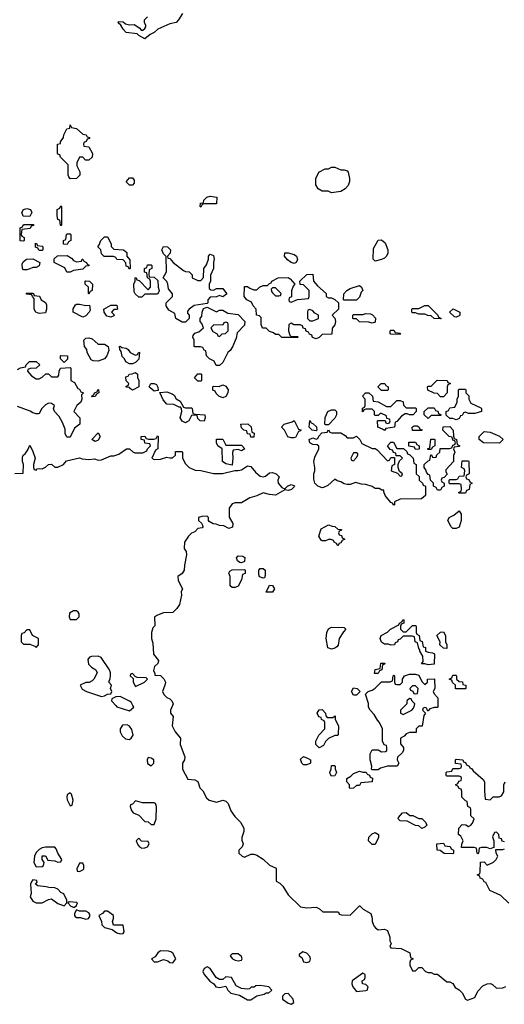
# Model space of a CAD drawing. Header units: inches. Extents: x 2701323 to 2964515, y 494916 to 722124.
# Tile 255 of 256: x 2822605 to 2825720, y 598078 to 604411. Entities that reach past the tile are written whole.
import ezdxf

# ---------------------------------------------------------------- set-up
doc = ezdxf.new("R2010")
doc.units = ezdxf.units.IN
doc.header["$MEASUREMENT"] = 0
doc.layers.add('C8529', color=7, linetype='Continuous')
doc.layers.add('C8620', color=7, linetype='Continuous')

msp = doc.modelspace()

# ---------------------------------------------------------------- linework, layer by layer
at = {"layer": 'C8529', "color": 2, "elevation": 2}
for points in [[(2823222.4, 600000), (2823230, 599992), (2823310, 599966), (2823338, 599990), (2823332.2, 600000)], [(2823587.5, 600000), (2823574, 599970), (2823574, 599950), (2823592, 599930), (2823584.7, 599870), (2823604.7, 599830), (2823638, 599790), (2823636, 599750), (2823666, 599670), (2823664.7, 599650), (2823652, 599630), (2823652, 599590), (2823686.4, 599526.4), (2823730, 599522), (2823750, 599512), (2823762, 599470), (2823782, 599450), (2823805.4, 599405.4), (2823822, 599390), (2823870, 599378), (2823910, 599391), (2823930, 599384.7), (2823944.7, 599370), (2823962, 599322), (2823986.8, 599286.8), (2824024.7, 599250), (2824044.7, 599210), (2824044.7, 599190), (2824032, 599150), (2824032.7, 599132.7), (2824042, 599110), (2824034, 599090), (2824014, 599070), (2824014, 599050), (2824034, 599030), (2824050, 599024.7), (2824090, 599044.7), (2824110, 599044.7), (2824130, 599038), (2824170, 599011.3), (2824210, 598972), (2824252.7, 598952.7), (2824254, 598870), (2824276.9, 598856.9), (2824296.9, 598836.9), (2824330, 598782), (2824410, 598704.7), (2824450, 598698), (2824510, 598702), (2824532.7, 598692.7), (2824552.7, 598672.7), (2824647.3, 598672.7), (2824654, 598670), (2824658, 598658), (2824672.7, 598652.7), (2824728.4, 598651.6), (2824788.4, 598711.6), (2824791.6, 598711.6), (2824814, 598690), (2824862, 598662), (2824871.1, 598631.1), (2824871.3, 598610), (2824882, 598582), (2824892, 598570), (2824910, 598558), (2824950, 598562), (2824970, 598552), (2824984.7, 598510), (2824985.4, 598485.4), (2824992, 598470), (2824984.7, 598450), (2824990, 598442), (2825056.9, 598436.9), (2825114, 598410), (2825118, 598378), (2825134, 598370), (2825118, 598362), (2825114, 598350), (2825114, 598330), (2825130, 598294), (2825150, 598294), (2825170, 598314), (2825190, 598314), (2825214, 598290), (2825230, 598282), (2825250, 598282), (2825270, 598272), (2825290, 598271.3), (2825350, 598222), (2825370, 598222), (2825390, 598212), (2825405.4, 598185.4), (2825430, 598172), (2825450, 598152), (2825471.6, 598111.6), (2825484.7, 598104.7), (2825530, 598122), (2825550, 598162), (2825583.2, 598196.8), (2825609.3, 598210.7), (2825631, 598211), (2825645.4, 598205.4), (2825670, 598182), (2825710, 598184.7), (2825730, 598192)], [(2825294, 600000), (2825294, 599990), (2825290, 599986), (2825270, 599986), (2825242, 599978), (2825230, 599966), (2825226, 599966), (2825222, 599982), (2825210, 599986), (2825198, 599982), (2825194, 599970), (2825214, 599950), (2825203.6, 599936.4), (2825192.7, 599867.3), (2825170, 599866), (2825154, 599850), (2825152.7, 599827.3), (2825110, 599826), (2825090, 599818), (2825076.9, 599803.1), (2825054, 599790), (2825052.7, 599752.7), (2825072, 599730), (2825072, 599710), (2825063.6, 599696.4), (2825032.7, 599667.3), (2825032, 599650), (2825042, 599630), (2825032, 599610), (2824970, 599608.7), (2824923.6, 599596.4), (2824910, 599586), (2824870, 599586), (2824866, 599590), (2824868, 599610), (2824858, 599650), (2824858, 599690), (2824870, 599714), (2824910, 599714), (2824930, 599702), (2824956.4, 599703.6), (2824966, 599710), (2824966, 599730), (2824962, 599742), (2824947.3, 599747.3), (2824938, 599770), (2824938, 599850), (2824918, 599890), (2824904.7, 599904.7), (2824883.1, 599943.1), (2824858, 599970), (2824848, 599990), (2824847.7, 600000)], [(2825084, 600000), (2825054, 599970), (2825054, 599950), (2825070, 599942), (2825126, 599970), (2825136.4, 599983.6), (2825142.4, 600000)], [(2825722, 599122), (2825707.3, 599127.3), (2825702, 599142), (2825687.3, 599147.3), (2825686, 599170), (2825670, 599186), (2825658, 599182), (2825644.7, 599155.3), (2825654, 599130), (2825654, 599086), (2825630, 599078), (2825607.3, 599087.3), (2825572.7, 599087.3), (2825558, 599082), (2825554, 599050), (2825550, 599046), (2825546, 599050), (2825542, 599082), (2825527.3, 599087.3), (2825446, 599086), (2825447.3, 599107.3), (2825455.3, 599130), (2825440.4, 599160.4), (2825426, 599170), (2825428.4, 599211.6), (2825450, 599234), (2825472, 599232), (2825490, 599222), (2825506, 599230), (2825516.4, 599243.6), (2825526, 599270), (2825506, 599290), (2825506, 599330), (2825502, 599342), (2825486, 599350), (2825482, 599382), (2825470, 599386), (2825448, 599410), (2825447.3, 599447.3), (2825442, 599462), (2825430, 599466), (2825422, 599482), (2825406, 599490), (2825422, 599498), (2825427.3, 599512.7), (2825442, 599518), (2825446, 599530), (2825442, 599542), (2825430, 599546), (2825350, 599546), (2825346, 599550), (2825346, 599570), (2825350, 599574), (2825382, 599578), (2825390, 599594), (2825430, 599594), (2825442, 599598), (2825446, 599610), (2825442, 599622), (2825407.3, 599627.3), (2825406, 599650), (2825410, 599654), (2825454, 599650), (2825458, 599638), (2825470, 599634), (2825478, 599618), (2825494, 599610), (2825498, 599598), (2825510, 599594), (2825519.6, 599579.6), (2825583.6, 599523.6), (2825594, 599510), (2825592, 599450), (2825598, 599398), (2825630, 599394), (2825648.4, 599411.6), (2825687.3, 599412.7), (2825702, 599418), (2825716.4, 599443.6), (2825718, 599490), (2825726, 599510)], [(2825750, 598728.7), (2825698, 598778), (2825628, 598810), (2825602, 598862), (2825590, 598866), (2825582, 598882), (2825566, 598890), (2825562, 598902), (2825546, 598910), (2825562, 598918), (2825566, 598930), (2825567.3, 598992.7), (2825590, 598994), (2825610, 598974), (2825650, 598992), (2825668, 599010), (2825678, 599030), (2825668, 599050), (2825666, 599074), (2825710, 599074), (2825722, 599078)]]:
    msp.add_lwpolyline(points, dxfattribs=at)
for points in [[(2824582, 599922), (2824618, 599922), (2824632.7, 599932.7), (2824632, 599910), (2824654, 599870), (2824652.7, 599812.7), (2824650, 599806), (2824630, 599806), (2824590, 599788), (2824571.1, 599768.9), (2824558, 599742), (2824530, 599728), (2824509, 599749), (2824508.9, 599771.1), (2824528, 599810), (2824566, 599850), (2824566, 599890), (2824562, 599902), (2824546, 599910), (2824542, 599922), (2824527.3, 599927.3), (2824518, 599950), (2824530, 599972), (2824550, 599974), (2824571.6, 599951.6), (2824572.7, 599932.7)], [(2823296.5, 599876.5), (2823266, 599874), (2823251.3, 599850), (2823251, 599830), (2823264.5, 599804.5), (2823284.5, 599784.5), (2823310, 599781), (2823322, 599790), (2823333.2, 599810), (2823324.7, 599844.7), (2823310, 599868)], [(2823430, 599666), (2823424.7, 599650), (2823426, 599626), (2823450, 599612), (2823468, 599630), (2823468, 599650), (2823450, 599662)], [(2824430, 599618), (2824418, 599630), (2824410, 599654), (2824430, 599672), (2824459.6, 599659.6), (2824474, 599650), (2824474, 599630), (2824470, 599626), (2824450, 599618)], [(2824610, 599546), (2824600.4, 599560.4), (2824598, 599570), (2824607.3, 599592.7), (2824610, 599614), (2824630, 599614), (2824632, 599610), (2824632.7, 599592.7), (2824642, 599570), (2824630, 599548)], [(2824810, 599572), (2824832, 599572), (2824838, 599558), (2824852.7, 599552.7), (2824858, 599538), (2824872.7, 599532.7), (2824871.3, 599508.7), (2824798, 599502), (2824790, 599486), (2824770, 599486), (2824750, 599468), (2824730, 599466), (2824726, 599470), (2824726, 599490), (2824708, 599510), (2824708.9, 599531.1), (2824734.6, 599545.4), (2824750, 599562), (2824790, 599578)], [(2822930, 599438), (2822910, 599426), (2822906.8, 599410), (2822910, 599394), (2822930, 599354), (2822942, 599358), (2822948, 599390), (2822938, 599430)], [(2823350, 599386), (2823330, 599366), (2823318, 599362), (2823314, 599350), (2823323.6, 599323.6), (2823334, 599310), (2823370, 599294), (2823410, 599254), (2823431.3, 599251.3), (2823450, 599234), (2823470, 599234), (2823482, 599270), (2823484, 599350), (2823478, 599370), (2823470, 599374), (2823394, 599374)], [(2825170, 599274), (2825190, 599274), (2825214, 599250), (2825222, 599230), (2825210, 599218), (2825190, 599208), (2825170, 599226), (2825150, 599228), (2825096.4, 599256.4), (2825050, 599258), (2825038, 599270), (2825040.4, 599279.6), (2825066, 599310), (2825090, 599312), (2825112.7, 599292.7), (2825131.6, 599291.6)], [(2824870, 599106), (2824848, 599130), (2824850, 599154), (2824870, 599174), (2824890, 599182), (2824911.3, 599170), (2824911.3, 599150), (2824890, 599106)], [(2823370, 599146), (2823354, 599130), (2823363.6, 599103.6), (2823374, 599090), (2823390, 599082), (2823410, 599084.7), (2823426, 599090), (2823438, 599110), (2823430, 599126), (2823388, 599128)], [(2825390, 599046), (2825332.7, 599047.3), (2825307.3, 599067.3), (2825288.4, 599068.4), (2825286, 599110), (2825330, 599114), (2825338, 599098), (2825372.7, 599092.7), (2825378, 599078), (2825394, 599070), (2825394, 599050)], [(2822770, 599088.7), (2822750, 599084), (2822730, 599074), (2822710, 599055.3), (2822698.8, 599030), (2822694.8, 598990), (2822710, 598962), (2822750, 598964.7), (2822758, 598970), (2822762, 598990), (2822748.7, 599010), (2822750, 599032), (2822770, 599032), (2822786, 599006), (2822830, 599000.7), (2822850, 598991.3), (2822870, 598994), (2822875.3, 599010), (2822849.3, 599049.3), (2822839, 599079), (2822830, 599088)], [(2823010, 598986), (2822990, 598986), (2822972, 598950), (2822974, 598934), (2822990, 598932), (2823010, 598942), (2823018, 598950), (2823018, 598970)], [(2822690, 598878), (2822682, 598870), (2822674, 598850), (2822678, 598790), (2822671.3, 598770), (2822690, 598741), (2822710, 598731), (2822750, 598731), (2822790, 598751.3), (2822810, 598756), (2822850, 598726.8), (2822890, 598712), (2822908, 598730), (2822907.3, 598747.3), (2822888.4, 598788.4), (2822870, 598798), (2822850, 598818), (2822830, 598828), (2822791.6, 598828.4), (2822774.6, 598834.6), (2822720.4, 598840.4), (2822706, 598850), (2822716.4, 598863.6), (2822714.6, 598874.6)], [(2822922, 598738), (2822914, 598730), (2822934, 598710), (2822950, 598702), (2822958, 598702), (2822970, 598714), (2822975.3, 598730), (2822972.5, 598732.5)], [(2822970, 598686), (2822958, 598662), (2822956, 598650), (2822962, 598642), (2822970, 598636), (2822995.3, 598635.3), (2823030, 598624.7), (2823046, 598630), (2823056.4, 598643.6), (2823056.4, 598656.4), (2823050, 598666), (2823030, 598678), (2822990, 598678)], [(2823170, 598678), (2823150, 598678), (2823136.9, 598663.1), (2823114, 598650), (2823131.1, 598611.1), (2823132, 598590), (2823150, 598572), (2823199.6, 598559.6), (2823230, 598538), (2823250, 598532), (2823270, 598534), (2823275.3, 598544.7), (2823270, 598586), (2823207.3, 598587.3), (2823202, 598610), (2823208.7, 598630), (2823208, 598650)], [(2823510, 598422), (2823492, 598410), (2823476, 598384), (2823452, 598370), (2823470, 598352), (2823490, 598352), (2823530, 598366), (2823557.3, 598357.3), (2823570, 598346), (2823590, 598344.7), (2823608.7, 598370), (2823590, 598406), (2823576.4, 598416.4), (2823560.4, 598420.4)], [(2824424.7, 598415.3), (2824402, 598398), (2824402, 598390), (2824418, 598378), (2824430, 598352), (2824450, 598346), (2824470, 598354), (2824475.3, 598370), (2824470, 598386), (2824450, 598408)], [(2824010, 598402), (2823970, 598402), (2823958, 598390), (2823972, 598370), (2823990, 598362.8), (2824010, 598358), (2824030, 598362), (2824034, 598370), (2824030, 598386)], [(2823810, 598318), (2823791.6, 598308.4), (2823782, 598290), (2823791.3, 598270), (2823827.1, 598227.1), (2823852, 598210), (2823864.7, 598190), (2823890, 598186), (2823930, 598194), (2823942, 598170), (2823962, 598150), (2824017.3, 598137.3), (2824070, 598106), (2824090, 598106), (2824130, 598132), (2824176.4, 598143.6), (2824188.4, 598151.6), (2824207.3, 598152.7), (2824226, 598170), (2824206, 598190), (2824150, 598198), (2824123.6, 598196.4), (2824111.6, 598188.4), (2824092.7, 598187.3), (2824082, 598178), (2824070, 598175.3), (2824030, 598179), (2823996.4, 598196.4), (2823966, 598250), (2823930, 598255.3), (2823910, 598238), (2823890, 598238), (2823868, 598250), (2823828.4, 598308.4)], [(2824810, 598278), (2824742, 598230), (2824741, 598210), (2824746.8, 598190), (2824770, 598161), (2824830, 598166), (2824838, 598170), (2824846, 598190), (2824830, 598206), (2824808, 598210), (2824806, 598230), (2824822, 598238), (2824826, 598250), (2824826, 598270)], [(2824330, 598148), (2824310, 598146), (2824294, 598130), (2824294, 598110), (2824330, 598084.7), (2824350, 598078), (2824368, 598090), (2824362, 598110)]]:
    msp.add_lwpolyline(points, close=True, dxfattribs=at)
at = {"layer": 'C8620', "color": 2, "elevation": 2}
for points in [[(2823650.8, 604450), (2823626, 604410), (2823610, 604394), (2823570, 604384), (2823492, 604350), (2823470, 604328), (2823443.6, 604316.4), (2823410, 604288.7), (2823370, 604308.7), (2823359, 604319), (2823289.4, 604329.4), (2823269, 604350), (2823255.3, 604375.3), (2823238, 604390), (2823240.4, 604399.6), (2823270, 604398), (2823285.4, 604385.4), (2823310, 604378), (2823339.6, 604379.6), (2823376.9, 604356.9), (2823384.7, 604344.7), (2823396.4, 604343.6), (2823410, 604354), (2823415.3, 604364.7), (2823415.3, 604375.3), (2823406, 604390), (2823406, 604410), (2823426, 604430)], [(2822590, 602162), (2822610, 602172), (2822642, 602178), (2822646, 602190), (2822668.4, 602211.6), (2822711.6, 602211.6), (2822734, 602190), (2822711.3, 602168.7), (2822672.7, 602167.3), (2822658, 602162), (2822654, 602150), (2822679.6, 602119.6), (2822710, 602102), (2822730, 602102), (2822750, 602112), (2822772.7, 602132.7), (2822790, 602134), (2822810, 602114), (2822850, 602114), (2822856.4, 602123.6), (2822858, 602150), (2822866, 602170), (2822930, 602174), (2822934, 602170), (2822934, 602090), (2822956.9, 602076.9), (2822978, 602038), (2822990, 602034), (2822998, 602018), (2823014, 602010), (2823002, 601998), (2823004.7, 601970), (2822998, 601950), (2822972, 601930), (2822952, 601890), (2822990.8, 601850.8), (2822991.3, 601810), (2822956.9, 601783.1), (2822930, 601726), (2822910, 601726), (2822906, 601730), (2822898, 601750), (2822896.4, 601776.4), (2822880.2, 601820.2), (2822858.6, 601858.6), (2822828.7, 601890), (2822822, 601910), (2822828, 601930), (2822810, 601942), (2822790, 601944), (2822770, 601934), (2822746, 601910), (2822730, 601878), (2822723.6, 601876.4), (2822710, 601875.3), (2822690, 601882), (2822672.9, 601892.9), (2822590, 601922)], [(2822572.7, 601492.7), (2822626, 601494), (2822628.7, 601550), (2822622, 601570), (2822623.1, 601596.9), (2822628, 601610), (2822640.4, 601619.6), (2822656.4, 601643.6), (2822670, 601674), (2822690, 601634), (2822704.7, 601590), (2822694, 601550), (2822694, 601530), (2822698, 601518), (2822710, 601514), (2822718, 601522), (2822730, 601524.7), (2822750, 601522), (2822770, 601532), (2822790, 601551), (2822810, 601551.3), (2822830, 601532), (2822850, 601532), (2822886, 601550), (2822906, 601574), (2822990, 601592), (2823006.4, 601586.4), (2823050, 601582.8), (2823085.4, 601585.4), (2823110, 601578), (2823130, 601581), (2823190, 601604.7), (2823210, 601604.7), (2823243.1, 601616.9), (2823291.6, 601651.6), (2823311.6, 601651.6), (2823331.6, 601631.6), (2823345.4, 601625.4), (2823395.3, 601624.7), (2823422, 601638), (2823426, 601650), (2823446, 601670), (2823442, 601682), (2823410, 601688), (2823406, 601706), (2823386, 601710), (2823386, 601730), (2823410, 601732), (2823418, 601718), (2823432.7, 601712.7), (2823467.3, 601712.7), (2823482, 601718), (2823490, 601734), (2823494, 601730), (2823492, 601650), (2823478, 601642), (2823454, 601590), (2823470, 601582), (2823510, 601584.7), (2823550, 601598), (2823570, 601592), (2823587.3, 601592.7), (2823606, 601610), (2823607.3, 601632.7), (2823647.3, 601632.7), (2823652, 601630), (2823652, 601590), (2823670, 601554), (2823694, 601530), (2823732.7, 601512.7), (2823770, 601511.3), (2823850, 601491.3), (2823908.4, 601491.6), (2823988, 601512), (2824010, 601511), (2824030, 601516), (2824070, 601541), (2824090, 601538), (2824119.8, 601499.8), (2824150, 601476), (2824170, 601471), (2824184.7, 601475.3), (2824210, 601496), (2824230, 601498), (2824254, 601490), (2824272, 601470), (2824264.7, 601450), (2824266, 601430), (2824290, 601402), (2824310, 601394), (2824326, 601410), (2824350, 601422), (2824372, 601412), (2824370, 601406), (2824351.6, 601388.4), (2824330, 601382), (2824310, 601388), (2824250, 601353.2), (2824210, 601356), (2824170, 601368.7), (2824130, 601349), (2824083.5, 601336.5), (2824030, 601304), (2823990, 601304), (2823970, 601298), (2823951.3, 601270), (2823951.6, 601211.6), (2823974, 601170), (2823972.7, 601147.3), (2823950, 601138), (2823916.4, 601156.4), (2823890, 601158), (2823867.3, 601167.3), (2823848.4, 601168.4), (2823823.1, 601183.1), (2823818, 601190), (2823818, 601210), (2823810, 601218), (2823776.4, 601216.4), (2823754, 601210), (2823754, 601190), (2823772.7, 601172.7), (2823779.6, 601159.6), (2823782, 601150), (2823778, 601142), (2823750, 601138), (2823730, 601118), (2823710, 601108), (2823690, 601088), (2823664.7, 601050), (2823662, 601010), (2823674, 600990), (2823678, 600970), (2823663.6, 600903.6), (2823662, 600870), (2823650, 600848), (2823622, 600830), (2823623.6, 600803.6), (2823651.3, 600750), (2823642, 600730), (2823644.7, 600710), (2823631.3, 600650), (2823615.3, 600624.7), (2823590, 600598), (2823530, 600595.3), (2823490, 600582), (2823472, 600570), (2823472.7, 600512.7), (2823461, 600499), (2823451.3, 600470), (2823452, 600430), (2823459.8, 600399.8), (2823464.7, 600330), (2823496, 600290), (2823492, 600270), (2823472, 600250), (2823464.7, 600224.7), (2823474, 600206), (2823474, 600194), (2823510, 600192), (2823530.9, 600170.9), (2823541, 600150), (2823538, 600130), (2823522, 600090), (2823532, 600070), (2823550, 600052), (2823570, 600042), (2823582, 600030), (2823592, 600010), (2823587.5, 600000)], [(2824847.7, 600000), (2824847.3, 600012.7), (2824827.3, 600072.7), (2824846, 600090), (2824870, 600098), (2824890, 600111.3), (2824930, 600152), (2824987.3, 600152.7), (2825002, 600158), (2825006, 600190), (2825010, 600194), (2825014, 600190), (2825014, 600150), (2825018, 600138), (2825030, 600134), (2825050, 600134), (2825066, 600150), (2825066, 600170), (2825078, 600190), (2825110, 600201), (2825150, 600202), (2825170, 600194), (2825190, 600154), (2825210, 600134), (2825226, 600150), (2825226, 600170), (2825271.6, 600171.6), (2825274, 600110), (2825262, 600090), (2825270, 600074), (2825294, 600050), (2825294, 600000)], [(2823332.2, 600000), (2823320.4, 600020.4), (2823310, 600028), (2823250, 600058), (2823223.6, 600056.4), (2823198, 600042), (2823194, 600030), (2823222.4, 600000)], [(2825142.4, 600000), (2825146, 600010), (2825127.3, 600027.3), (2825122, 600042), (2825110, 600046), (2825094, 600030), (2825094, 600010), (2825084, 600000)]]:
    msp.add_lwpolyline(points, dxfattribs=at)
for points in [[(2823050, 603508), (2823028.4, 603508.4), (2823010, 603526), (2822990, 603526), (2822972, 603490), (2822972, 603470), (2822991.6, 603431.6), (2822992, 603410), (2822970, 603388.7), (2822930, 603388), (2822920.2, 603400.2), (2822915.3, 603410), (2822916.4, 603476.4), (2822867.3, 603527.3), (2822862, 603542), (2822850, 603546), (2822847.3, 603552.7), (2822848, 603610), (2822866, 603614), (2822866, 603626), (2822887.3, 603652.7), (2822888, 603670), (2822908, 603710), (2822926, 603714), (2822930, 603734), (2822938, 603718), (2822970, 603712), (2823010, 603674), (2823031.3, 603671.3), (2823038, 603658), (2823052.7, 603652.7), (2823052.7, 603647.3), (2823038, 603642), (2823032.7, 603627.3), (2823018, 603622), (2823014, 603610), (2823018, 603598), (2823050, 603594), (2823072, 603550), (2823070, 603526)], [(2824670, 603444.7), (2824690, 603444.7), (2824710, 603438), (2824716, 603430), (2824726, 603390), (2824724.7, 603370), (2824716, 603344), (2824696.9, 603323.1), (2824670, 603306), (2824610, 603298), (2824587.3, 603307.3), (2824548.9, 603308.9), (2824523.1, 603323.1), (2824508.9, 603348.9), (2824508.7, 603390), (2824528.9, 603431.1), (2824568.9, 603451.1), (2824590, 603452), (2824610, 603462), (2824630, 603462)], [(2823310, 603346), (2823288.4, 603368.4), (2823310, 603394), (2823330, 603394), (2823339.6, 603379.6), (2823339.6, 603360.4), (2823330, 603346)], [(2823870, 603226), (2823792.7, 603227.3), (2823778, 603222), (2823770, 603206), (2823766, 603210), (2823768, 603230), (2823786, 603234), (2823788, 603250), (2823808, 603270), (2823830, 603276), (2823872, 603270)], [(2822670, 603146), (2822627.3, 603147.3), (2822618, 603170), (2822628.7, 603190), (2822650, 603196), (2822674, 603190), (2822682, 603170)], [(2822870, 603086), (2822866, 603090), (2822862, 603122), (2822850, 603126), (2822846, 603150), (2822846, 603190), (2822862, 603198), (2822870, 603214), (2822874, 603210), (2822874, 603090)], [(2822630, 602986), (2822608.4, 602988.4), (2822607.3, 603072.7), (2822622, 603078), (2822630, 603094), (2822692.7, 603092.7), (2822692.7, 603087.3), (2822678, 603082), (2822671.6, 603068.4), (2822618, 603062), (2822614, 603030), (2822618, 603018), (2822634, 603010), (2822634, 602990)], [(2822910, 602966), (2822887.3, 602967.3), (2822886, 602990), (2822902, 602998), (2822906, 603030), (2822910, 603034), (2822930, 603034), (2822934, 603030), (2822934, 602990), (2822918, 602982)], [(2822730, 602926), (2822722, 602942), (2822707.3, 602947.3), (2822707.3, 602972.7), (2822714, 602970), (2822718, 602958), (2822750, 602954), (2822754, 602950), (2822754, 602930), (2822750, 602926)], [(2823310, 602806), (2823302, 602822), (2823290, 602826), (2823287.3, 602847.3), (2823270, 602866), (2823228.4, 602868.4), (2823222, 602882), (2823207.3, 602887.3), (2823148.4, 602888.4), (2823130, 602906), (2823126, 602930), (2823106, 602950), (2823116.4, 602963.6), (2823126, 602990), (2823150, 603014), (2823170, 603014), (2823192, 602970), (2823192.7, 602952.7), (2823210, 602934), (2823271.6, 602931.6), (2823292.7, 602912.7), (2823294, 602890), (2823312.7, 602867.3), (2823314, 602810)], [(2824890, 602858), (2824878, 602870), (2824880.4, 602939.6), (2824910, 602992), (2824930, 602994), (2824955.3, 602975.3), (2824971.3, 602930), (2824971, 602910), (2824962, 602890), (2824950, 602878), (2824930, 602868)], [(2823750, 602734), (2823770, 602734), (2823787.3, 602752.7), (2823788.7, 602810), (2823804.7, 602835.3), (2823818, 602870), (2823818, 602890), (2823830, 602902), (2823850, 602894), (2823856, 602870), (2823851.3, 602850), (2823851.3, 602810), (2823831.6, 602768.4), (2823831.3, 602730), (2823822, 602710), (2823822, 602682), (2823832.7, 602672.7), (2823850, 602672), (2823870, 602682), (2823910, 602682), (2823934, 602650), (2823934, 602646), (2823910, 602628), (2823890, 602638), (2823870, 602628), (2823830, 602626), (2823814, 602610), (2823814, 602590), (2823810, 602586), (2823726.4, 602573.6), (2823694, 602550), (2823683.6, 602536.4), (2823683.6, 602523.6), (2823694, 602510), (2823694, 602490), (2823670, 602466), (2823650, 602466), (2823608.9, 602488.9), (2823602, 602522), (2823563.1, 602543.1), (2823546, 602570), (2823546, 602590), (2823588, 602630), (2823587.3, 602647.3), (2823560.4, 602680.4), (2823558, 602710), (2823550, 602726), (2823526, 602750), (2823548, 602790), (2823547.3, 602887.3), (2823530, 602906), (2823518, 602930), (2823530, 602952), (2823554, 602950), (2823574, 602930), (2823571.6, 602908.4), (2823554, 602890), (2823558, 602878), (2823570, 602874), (2823592, 602850), (2823656.9, 602796.9), (2823670, 602791.3), (2823694, 602790), (2823714, 602770), (2823714, 602750)], [(2824370, 602842), (2824349.1, 602849.1), (2824325.6, 602865.6), (2824308, 602890), (2824309, 602911), (2824330, 602911), (2824370, 602901), (2824384.7, 602890), (2824391.1, 602868.9), (2824382, 602850)], [(2822630, 602802), (2822622, 602810), (2822620.4, 602839.6), (2822627.3, 602852.7), (2822648.4, 602871.6), (2822690, 602872), (2822734, 602850), (2822730, 602828), (2822710, 602818), (2822690, 602818), (2822670, 602808.7), (2822650, 602802)], [(2822970, 602854), (2823002, 602858), (2823006, 602870), (2823011.6, 602871.6), (2823018, 602858), (2823034, 602850), (2823038, 602838), (2823051.6, 602831.6), (2823050, 602828), (2823030, 602826), (2823010, 602806), (2822950, 602798), (2822930, 602788), (2822907.3, 602787.3), (2822894.6, 602814.6), (2822826, 602850), (2822827.3, 602872.7), (2822848.4, 602891.6), (2822910, 602894), (2822936.9, 602876.9), (2822950, 602862)], [(2823370, 602626), (2823347.3, 602647.3), (2823340.4, 602660.4), (2823338, 602710), (2823346, 602730), (2823346, 602750), (2823352.7, 602752.7), (2823358, 602738), (2823372.7, 602732.7), (2823430, 602674), (2823446, 602690), (2823446, 602730), (2823442, 602742), (2823426, 602750), (2823422, 602782), (2823407.3, 602787.3), (2823406, 602810), (2823422, 602818), (2823426, 602834), (2823450, 602834), (2823454, 602830), (2823454, 602810), (2823438, 602802), (2823434, 602770), (2823438, 602758), (2823470, 602754), (2823492.7, 602732.7), (2823494, 602690), (2823502, 602670), (2823499.6, 602660.4), (2823490, 602646), (2823410, 602646), (2823390, 602626)], [(2823050, 602646), (2823046, 602650), (2823046, 602690), (2823026, 602710), (2823026, 602730), (2823030, 602732), (2823054, 602730), (2823072, 602710), (2823071.6, 602668.4), (2823058, 602662)], [(2824590, 602622), (2824610, 602622), (2824631.6, 602611.6), (2824654, 602590), (2824654, 602550), (2824614, 602510), (2824631.6, 602491.6), (2824634, 602470), (2824631.3, 602448.7), (2824612.7, 602427.3), (2824612, 602388), (2824550, 602386), (2824530, 602366), (2824510, 602358), (2824487.3, 602367.3), (2824482, 602382), (2824467.3, 602387.3), (2824462, 602402), (2824447.3, 602407.3), (2824442, 602422), (2824427.3, 602427.3), (2824422, 602442), (2824407.3, 602447.3), (2824368, 602448), (2824350, 602458), (2824334, 602450), (2824332, 602410), (2824342, 602382), (2824350, 602374), (2824390, 602374), (2824394, 602370), (2824390, 602366), (2824290, 602366), (2824270, 602386), (2824250, 602386), (2824236.4, 602396.4), (2824210, 602406), (2824190, 602426), (2824166, 602426), (2824158, 602450), (2824156.4, 602496.4), (2824147.3, 602507.3), (2824128, 602510), (2824126, 602550), (2824106, 602570), (2824094.6, 602594.6), (2824066, 602610), (2824048, 602630), (2824050, 602694), (2824070, 602694), (2824083.6, 602683.6), (2824110, 602674), (2824130, 602674), (2824146, 602690), (2824170, 602702), (2824198, 602702), (2824210, 602714), (2824222, 602718), (2824226, 602730), (2824266, 602750), (2824330, 602752), (2824343.6, 602743.6), (2824374, 602710), (2824363.6, 602696.4), (2824352.7, 602667.3), (2824352, 602628), (2824338, 602622), (2824334, 602610), (2824338, 602598), (2824350, 602594), (2824390, 602612), (2824462, 602618), (2824466, 602630), (2824466, 602670), (2824430, 602706), (2824407.3, 602707.3), (2824406, 602730), (2824450, 602772), (2824490, 602774), (2824494, 602730), (2824519.6, 602699.6), (2824574, 602650), (2824574, 602630)], [(2822730, 602522), (2822708.9, 602528.9), (2822698, 602550), (2822698, 602618), (2822686, 602630), (2822682, 602642), (2822650, 602646), (2822647.3, 602652.7), (2822687.3, 602652.7), (2822694, 602650), (2822698, 602638), (2822732, 602632), (2822742, 602610), (2822771.3, 602591.3), (2822776.9, 602576.9), (2822778, 602550), (2822770, 602526)], [(2824250, 602686), (2824230, 602686), (2824222, 602678), (2824223.6, 602663.6), (2824230, 602654), (2824250, 602634), (2824270, 602634), (2824282, 602638), (2824286, 602650)], [(2824690, 602606), (2824686, 602610), (2824688, 602648), (2824708, 602670), (2824730, 602682), (2824790, 602702), (2824802, 602690), (2824811, 602670), (2824801, 602659), (2824790, 602626), (2824770, 602608)], [(2823030, 602572), (2823054, 602574), (2823056.9, 602543.1), (2823052, 602530), (2823030, 602506), (2823010, 602498), (2822948.9, 602528.9), (2822948.9, 602551.1), (2822963.1, 602576.9), (2822970, 602582), (2822990, 602582)], [(2823190, 602498), (2823164.7, 602504.7), (2823148, 602530), (2823146, 602550), (2823190, 602574), (2823230, 602574), (2823234, 602550), (2823230, 602546), (2823210, 602546), (2823194, 602530), (2823212.7, 602512.7), (2823210, 602506)], [(2823870, 602532), (2823890, 602542), (2823910, 602542), (2823943.6, 602523.6), (2824010, 602514), (2824052, 602470), (2824050, 602446), (2824003.6, 602396.4), (2823996.9, 602363.1), (2823972.7, 602307.3), (2823956.9, 602283.1), (2823942, 602270), (2823910, 602206), (2823890, 602186), (2823867.3, 602187.3), (2823854.6, 602214.6), (2823826, 602230), (2823806, 602250), (2823802, 602282), (2823790, 602286), (2823782, 602302), (2823767.3, 602307.3), (2823730, 602306), (2823726, 602310), (2823726, 602350), (2823718, 602370), (2823720.4, 602379.6), (2823730, 602394), (2823756.4, 602403.6), (2823786, 602430), (2823776.4, 602456.4), (2823766, 602470), (2823766, 602490), (2823776.4, 602503.6), (2823778, 602530), (2823787.3, 602552.7), (2823810, 602562)], [(2824470, 602546), (2824458, 602542), (2824454, 602530), (2824454, 602490), (2824470, 602474), (2824490, 602474), (2824510, 602482), (2824526, 602490), (2824526, 602510), (2824503.1, 602523.1), (2824490, 602538)], [(2824870, 602458), (2824850, 602466), (2824790, 602468), (2824770, 602486), (2824750, 602486), (2824746, 602490), (2824746, 602510), (2824750, 602514), (2824810, 602514), (2824830, 602522), (2824859.6, 602519.6), (2824872.7, 602512.7), (2824892, 602492), (2824890, 602466)], [(2825310, 602486), (2825268.4, 602488.4), (2825250, 602506), (2825228.4, 602508.4), (2825210, 602518), (2825170, 602518), (2825150, 602526), (2825130, 602526), (2825126, 602530), (2825126, 602550), (2825130, 602554), (2825170, 602554), (2825210, 602572), (2825230, 602572), (2825294, 602510), (2825298, 602498), (2825314, 602490)], [(2825410, 602498), (2825400.4, 602500.4), (2825368, 602530), (2825391.1, 602551.1), (2825434, 602530), (2825434, 602510), (2825430, 602506)], [(2823930, 602466), (2823918, 602462), (2823910, 602446), (2823852.7, 602447.3), (2823834, 602430), (2823845.4, 602405.4), (2823874, 602390), (2823878, 602378), (2823890, 602374), (2823906, 602390), (2823927.3, 602392.7), (2823946, 602410), (2823946, 602450), (2823942, 602462)], [(2825050, 602386), (2824990, 602388), (2824986, 602390), (2824986, 602410), (2824990, 602414), (2825010, 602414), (2825018, 602398), (2825050, 602394), (2825054, 602390)], [(2823110, 602324.7), (2823150, 602324.7), (2823174, 602310), (2823176.9, 602283.1), (2823164.7, 602250), (2823150, 602228.7), (2823110, 602215.3), (2823076.4, 602216.4), (2823063.1, 602223.1), (2823038, 602270), (2823035.3, 602290), (2823022, 602310), (2823018, 602350), (2823023.1, 602356.9), (2823030, 602362), (2823050, 602364.7), (2823070, 602358)], [(2823350, 602254), (2823362, 602258), (2823370, 602272), (2823374, 602270), (2823371.6, 602228.4), (2823350, 602206), (2823330, 602198), (2823310, 602198), (2823286, 602210), (2823278, 602230), (2823264, 602244), (2823256.4, 602276.4), (2823248, 602290), (2823246, 602310), (2823251.3, 602311.3), (2823262, 602302), (2823290, 602298), (2823302, 602290), (2823314, 602270)], [(2822890, 602206), (2822866, 602230), (2822866, 602250), (2822870, 602252), (2822912, 602250), (2822911.6, 602228.4)], [(2823330, 602028.7), (2823316.4, 602036.4), (2823310, 602046), (2823288.4, 602048.4), (2823290, 602054), (2823302, 602058), (2823306, 602070), (2823288.4, 602088.4), (2823286, 602114), (2823302, 602118), (2823308.4, 602131.6), (2823327.3, 602132.7), (2823350, 602142), (2823362, 602130), (2823362, 602110), (2823371.1, 602091.1), (2823371.3, 602050)], [(2823750, 602086), (2823728.4, 602108.4), (2823750, 602134), (2823770, 602134), (2823774, 602130), (2823774, 602090), (2823770, 602086)], [(2825310, 601986), (2825290, 602006), (2825270, 602008), (2825228.4, 602028.4), (2825226, 602050), (2825230, 602054), (2825250, 602054), (2825288.4, 602091.6), (2825354, 602090), (2825358, 602078), (2825374, 602070), (2825358, 602062), (2825354, 602050), (2825354, 602010), (2825330, 601986)], [(2823070, 601986), (2823066, 601990), (2823082, 601998), (2823086, 602010), (2823102, 602018), (2823106, 602030), (2823111.6, 602031.6), (2823114, 602010), (2823098, 602002), (2823090, 601988)], [(2823470, 602022), (2823443.1, 602043.1), (2823438, 602050), (2823448, 602070), (2823470, 602072), (2823483.6, 602063.6), (2823492, 602048), (2823494, 602026), (2823490, 602026)], [(2823670, 601914), (2823710, 601914), (2823714, 601910), (2823718, 601878), (2823732.7, 601872.7), (2823794, 601870), (2823798, 601850), (2823790, 601828), (2823766, 601830), (2823750, 601846), (2823746, 601866), (2823730, 601868), (2823710, 601866), (2823692, 601830), (2823678, 601822), (2823670, 601819), (2823650, 601828), (2823635.3, 601850), (2823648, 601890), (2823646, 601910), (2823638, 601918), (2823630, 601918), (2823595.3, 601935.3), (2823550, 601938), (2823526, 601966), (2823506, 602014), (2823550, 602018), (2823585.4, 602005.4), (2823596.9, 601996.9), (2823611.6, 601971.6), (2823636.9, 601956.9), (2823658, 601918)], [(2823910, 601978), (2823886, 601990), (2823867.3, 602007.3), (2823862, 602022), (2823847.3, 602027.3), (2823846, 602050), (2823850, 602054), (2823887.3, 602052.7), (2823910, 602062), (2823930, 602054), (2823944.7, 602030), (2823942, 602010), (2823930, 601988)], [(2824930, 602026), (2824908, 602050), (2824928.4, 602071.6), (2824951.6, 602071.6), (2824958, 602058), (2824974, 602050), (2824974, 602030), (2824970, 602026)], [(2825490, 601878), (2825470, 601886), (2825458, 601882), (2825450, 601866), (2825438, 601862), (2825430, 601846), (2825410, 601838), (2825390, 601846), (2825370, 601846), (2825347.3, 601867.3), (2825346, 601890), (2825362, 601898), (2825370, 601914), (2825402, 601918), (2825418, 601950), (2825418, 601970), (2825426, 601990), (2825426, 602030), (2825430, 602034), (2825470, 602034), (2825474, 602030), (2825474, 602010), (2825491.3, 601991.3), (2825492, 601970), (2825504.7, 601944.7), (2825570, 601914), (2825574, 601910), (2825574, 601890), (2825530, 601878)], [(2824990, 601922), (2825030, 601962), (2825050, 601962), (2825070, 601954), (2825072.7, 601932.7), (2825090, 601914), (2825150, 601914), (2825154, 601910), (2825154, 601890), (2825134, 601870), (2825111.6, 601868.4), (2825096.4, 601876.4), (2825083.6, 601876.4), (2825059.6, 601860.4), (2825030, 601826), (2825018, 601822), (2825014, 601790), (2824958, 601782), (2824950, 601768), (2824938, 601778), (2824908, 601790), (2824906, 601830), (2824910, 601834), (2824954, 601834), (2824958, 601818), (2824970, 601814), (2824982, 601818), (2824986, 601830), (2824982, 601842), (2824966, 601846), (2824962, 601862), (2824930, 601878), (2824922, 601878), (2824910, 601866), (2824890, 601866), (2824886, 601870), (2824886, 601890), (2824870, 601906), (2824830, 601906), (2824818, 601902), (2824814, 601890), (2824808, 601888), (2824808.4, 601911.6), (2824822, 601918), (2824826, 601930), (2824826, 601970), (2824808, 601990), (2824828.4, 602011.6), (2824850, 602012), (2824874, 601990), (2824878, 601958), (2824910, 601954), (2824963.6, 601923.6)], [(2824570, 601806), (2824566, 601810), (2824568.4, 601851.6), (2824586, 601890), (2824610, 601902), (2824630, 601902), (2824642, 601890), (2824642, 601870), (2824631.1, 601848.9), (2824590, 601806)], [(2825230, 601846), (2825206, 601870), (2825206, 601890), (2825230, 601914), (2825270, 601914), (2825278, 601898), (2825292.7, 601892.7), (2825298, 601878), (2825314, 601870), (2825310, 601866), (2825250, 601866)], [(2824350, 601722), (2824328.7, 601728.7), (2824308, 601770), (2824288, 601790), (2824306, 601810), (2824356.4, 601823.6), (2824370, 601832), (2824398, 601778), (2824412, 601772), (2824410, 601766), (2824398, 601762), (2824376.9, 601723.1), (2824370, 601722)], [(2824510, 601766), (2824486, 601770), (2824466, 601790), (2824470, 601832), (2824478, 601818), (2824490, 601814), (2824512.7, 601792.7), (2824514, 601770)], [(2824090, 601726), (2824086, 601746), (2824070, 601748), (2824066, 601766), (2824046, 601770), (2824030, 601786), (2824026, 601810), (2824071.6, 601811.6), (2824092.7, 601792.7), (2824098, 601758), (2824111.6, 601751.6), (2824110, 601726)], [(2824610, 601754), (2824670, 601754), (2824696.9, 601736.9), (2824710, 601722), (2824750, 601722), (2824770, 601732), (2824790.9, 601710.9), (2824804.7, 601684.7), (2824870, 601652), (2824890, 601652), (2824903.6, 601643.6), (2824970, 601574), (2824982, 601578), (2824990, 601594), (2825014, 601594), (2825014, 601550), (2824998, 601542), (2824994, 601510), (2825034, 601494), (2825050, 601474), (2825062, 601478), (2825066, 601490), (2825046, 601506), (2825038, 601530), (2825038, 601550), (2825047.3, 601572.7), (2825066, 601590), (2825050, 601606), (2825026, 601606), (2825022, 601622), (2825007.3, 601627.3), (2825002, 601642), (2824987.3, 601647.3), (2824968.7, 601670), (2824990, 601694), (2825007.3, 601692.7), (2825030, 601654), (2825072.7, 601652.7), (2825092.7, 601632.7), (2825098, 601618), (2825112.7, 601612.7), (2825134, 601590), (2825138, 601558), (2825154, 601550), (2825154, 601490), (2825172.7, 601472.7), (2825174, 601450), (2825194, 601430), (2825198, 601418), (2825214, 601410), (2825214, 601350), (2825188.4, 601328.4), (2825050, 601328), (2825014, 601310), (2825014, 601290), (2825010, 601289), (2825002, 601302), (2824990, 601306), (2824955.3, 601350), (2824946, 601374), (2824946, 601386), (2824934, 601386), (2824915.3, 601395.3), (2824890, 601395.3), (2824870, 601409), (2824830, 601422), (2824803.1, 601423.1), (2824764.7, 601435.3), (2824730, 601422), (2824710, 601421.2), (2824690, 601425.2), (2824670, 601439), (2824645.2, 601445.2), (2824630, 601455.3), (2824585.4, 601414.6), (2824558, 601402), (2824550, 601399), (2824522, 601410), (2824502, 601430), (2824496.4, 601456.4), (2824495.3, 601490), (2824502, 601510), (2824502, 601530), (2824495.3, 601570), (2824502, 601598), (2824528, 601650), (2824527.3, 601667.3), (2824516.4, 601676.4), (2824490, 601678), (2824469.1, 601689.1), (2824466, 601710), (2824490, 601722), (2824510, 601714), (2824522, 601718), (2824527.3, 601732.7), (2824547.3, 601752.7), (2824582, 601758), (2824590, 601774), (2824598, 601758)], [(2825130, 601768), (2825128, 601790), (2825140.4, 601799.6), (2825159.6, 601799.6), (2825174, 601790), (2825178, 601778), (2825192.7, 601772.7), (2825190, 601768)], [(2825290, 601386), (2825282, 601402), (2825266, 601410), (2825266, 601430), (2825246, 601450), (2825242, 601482), (2825230, 601486), (2825220.4, 601500.4), (2825216.4, 601516.4), (2825206, 601530), (2825206, 601550), (2825230, 601574), (2825242, 601578), (2825247.3, 601612.7), (2825252.7, 601612.7), (2825258, 601598), (2825270, 601594), (2825282, 601598), (2825287.3, 601612.7), (2825306, 601630), (2825307.3, 601652.7), (2825367.3, 601652.7), (2825382, 601658), (2825390, 601674), (2825402, 601678), (2825406, 601690), (2825402, 601702), (2825390, 601706), (2825386, 601726), (2825366, 601730), (2825326, 601770), (2825327.3, 601792.7), (2825370, 601794), (2825391.6, 601771.6), (2825392.7, 601732.7), (2825398, 601718), (2825414, 601710), (2825418, 601678), (2825434, 601670), (2825430, 601666), (2825398, 601662), (2825394, 601650), (2825402, 601630), (2825392.7, 601607.3), (2825394, 601570), (2825343.6, 601516.4), (2825343.6, 601503.6), (2825352.7, 601487.3), (2825332.7, 601467.3), (2825318, 601462), (2825314, 601450), (2825318, 601438), (2825334, 601430), (2825334, 601410), (2825318, 601402), (2825310, 601386)], [(2825690, 601688), (2825586, 601690), (2825558, 601710), (2825558, 601730), (2825590, 601762), (2825630, 601758), (2825690, 601732), (2825712, 601710)], [(2823090, 601698), (2823068.7, 601710), (2823110, 601754), (2823122, 601730), (2823110, 601706)], [(2823930, 601674), (2824030, 601674), (2824051.6, 601651.6), (2824030, 601638), (2824010, 601646), (2823978, 601642), (2823972.7, 601627.3), (2823976, 601590), (2823970, 601546), (2823930, 601555.3), (2823908, 601570), (2823906, 601650), (2823878, 601670), (2823869.1, 601689.1), (2823870, 601712), (2823910, 601714)], [(2825230, 601646), (2825226, 601650), (2825242, 601658), (2825247.3, 601712.7), (2825270, 601714), (2825274, 601710), (2825274, 601670), (2825258, 601662), (2825250, 601646)], [(2825150, 601646), (2825142, 601662), (2825107.3, 601667.3), (2825107.3, 601692.7), (2825150, 601694), (2825158, 601678), (2825174, 601670), (2825174, 601650), (2825170, 601648)], [(2824770, 601626), (2824750, 601626), (2824734, 601590), (2824738, 601578), (2824750, 601574), (2824770, 601594), (2824778, 601610), (2824778, 601618)], [(2825430, 601366), (2825426, 601370), (2825442, 601378), (2825446, 601390), (2825442, 601422), (2825430, 601426), (2825370, 601426), (2825366, 601430), (2825366, 601450), (2825370, 601454), (2825410, 601454), (2825422, 601458), (2825430, 601474), (2825462, 601478), (2825466, 601510), (2825462, 601522), (2825446, 601530), (2825450, 601574), (2825490, 601574), (2825492, 601570), (2825494, 601490), (2825478, 601482), (2825474, 601470), (2825478, 601458), (2825492.7, 601452.7), (2825498, 601438), (2825514, 601430), (2825498, 601422), (2825494, 601390), (2825478, 601382), (2825470, 601366)], [(2825390, 601138), (2825378, 601150), (2825358, 601190), (2825366, 601210), (2825396.4, 601223.6), (2825430, 601252), (2825442, 601230), (2825442, 601190), (2825430, 601148), (2825410, 601138)], [(2824650, 601026), (2824642, 601042), (2824626, 601050), (2824622, 601062), (2824607.3, 601067.3), (2824590, 601068), (2824570, 601058), (2824550, 601058), (2824543.1, 601063.1), (2824528.7, 601090), (2824543.1, 601136.9), (2824590, 601162), (2824612.7, 601152.7), (2824631.6, 601151.6), (2824650, 601134), (2824672.7, 601132.7), (2824672.7, 601127.3), (2824658, 601122), (2824654, 601110), (2824658, 601098), (2824672.7, 601092.7), (2824678, 601078), (2824694, 601070), (2824678, 601062), (2824670, 601046), (2824658, 601042)], [(2824030, 600918), (2824020.4, 600920.4), (2824006, 600930), (2823998, 600950), (2824010, 600962), (2824039.6, 600959.6), (2824051.6, 600951.6), (2824050, 600926)], [(2824170, 600818), (2824147.3, 600827.3), (2824142, 600842), (2824142, 600870), (2824150, 600882), (2824170, 600882), (2824182, 600870), (2824183.6, 600836.4), (2824178, 600822)], [(2823970, 600758), (2823958, 600770), (2823958, 600830), (2823948.9, 600851.1), (2823956.4, 600863.6), (2823970, 600872), (2824050, 600874), (2824054, 600870), (2824054, 600850), (2824038, 600842), (2824031.6, 600808.4), (2824010, 600768), (2823990, 600758)], [(2824230, 600728), (2824188.4, 600728.4), (2824210, 600774), (2824230, 600772), (2824242, 600750)], [(2822970, 600608), (2822950, 600608), (2822925.4, 600594.6), (2822922, 600570), (2822930, 600554), (2822970, 600552), (2822988, 600570), (2822988, 600590), (2822980.4, 600600.4)], [(2824610, 600362), (2824586, 600370), (2824574, 600430), (2824579, 600470), (2824590, 600492), (2824610, 600504.7), (2824690, 600502), (2824702, 600490), (2824686, 600474), (2824658, 600430), (2824651.6, 600388.4), (2824643.6, 600376.4), (2824630, 600368.7)], [(2825070, 600474), (2825090, 600474), (2825130, 600514), (2825150, 600514), (2825154, 600510), (2825154, 600470), (2825158, 600458), (2825174, 600450), (2825178, 600418), (2825191.6, 600411.6), (2825198, 600378), (2825212.7, 600372.7), (2825214, 600350), (2825230, 600342), (2825259.6, 600339.6), (2825271.6, 600331.6), (2825270, 600266), (2825230, 600262), (2825210, 600268), (2825187.3, 600267.3), (2825198, 600282), (2825196.4, 600316.4), (2825178, 600350), (2825178, 600358), (2825170, 600366), (2825162, 600402), (2825148, 600410), (2825142, 600442), (2825130, 600446), (2825070, 600446), (2825050, 600426), (2825038, 600422), (2825034, 600410), (2825018, 600402), (2825014, 600390), (2824991.6, 600388.4), (2824975.3, 600395.3), (2824950, 600395.3), (2824930, 600408), (2824922, 600430), (2824928, 600450), (2824970, 600472), (2824989.1, 600490.9), (2825042, 600518), (2825046, 600530), (2825062, 600538), (2825070, 600552), (2825074, 600550), (2825074, 600530), (2825058, 600522), (2825054, 600510), (2825054, 600490)], [(2822670, 600486), (2822650, 600486), (2822632.7, 600467.3), (2822618, 600462), (2822614, 600450), (2822614, 600410), (2822630, 600394), (2822670, 600394), (2822702, 600382), (2822710, 600374), (2822726, 600390), (2822726, 600430), (2822686, 600450)], [(2825350, 600366), (2825328.4, 600368.4), (2825306, 600390), (2825308, 600410), (2825286, 600450), (2825310, 600472), (2825330, 600474), (2825342, 600450), (2825342, 600410), (2825350.9, 600390.9)], [(2823110, 600318), (2823065.4, 600314.6), (2823054, 600310), (2823043.6, 600296.4), (2823046, 600266), (2823066.4, 600246.4), (2823094, 600230), (2823102, 600210), (2823082, 600170), (2823070, 600158), (2823051.6, 600148.4), (2823030, 600148), (2822994, 600130), (2823005.4, 600105.4), (2823034, 600090), (2823130, 600058), (2823150, 600062), (2823170, 600072), (2823190, 600074), (2823198, 600090), (2823188.7, 600108.7), (2823195.3, 600130), (2823178, 600150), (2823187.3, 600172.7), (2823188.4, 600191.6), (2823188.7, 600210), (2823182, 600230), (2823128.4, 600308.4)], [(2824886, 600206), (2824889.1, 600230.9), (2824922, 600238), (2824927.3, 600272.7), (2824952.7, 600272.7), (2824950, 600266), (2824938, 600262), (2824934, 600230), (2824918, 600222), (2824910, 600206)], [(2823330, 600206), (2823318, 600202), (2823314, 600190), (2823334, 600174), (2823334, 600150), (2823350, 600122), (2823406, 600150), (2823426, 600170), (2823418, 600178), (2823360.4, 600180.4), (2823346, 600186)], [(2825407.3, 600107.3), (2825406, 600130), (2825387.3, 600147.3), (2825382, 600162), (2825366, 600170), (2825382, 600178), (2825390, 600194), (2825410, 600194), (2825414, 600190), (2825414, 600170), (2825430, 600154), (2825451.1, 600151.1), (2825454, 600134), (2825474, 600130), (2825474, 600110), (2825470, 600108)], [(2825150, 600126), (2825130, 600126), (2825114, 600110), (2825118, 600098), (2825132.7, 600092.7), (2825138, 600078), (2825150, 600074), (2825162, 600078), (2825166, 600110)], [(2824750, 600066), (2824738, 600090), (2824750, 600114), (2824774, 600110), (2824794, 600090), (2824770, 600066)]]:
    msp.add_lwpolyline(points, close=True, dxfattribs=at)

doc.saveas('drawing.dxf')
